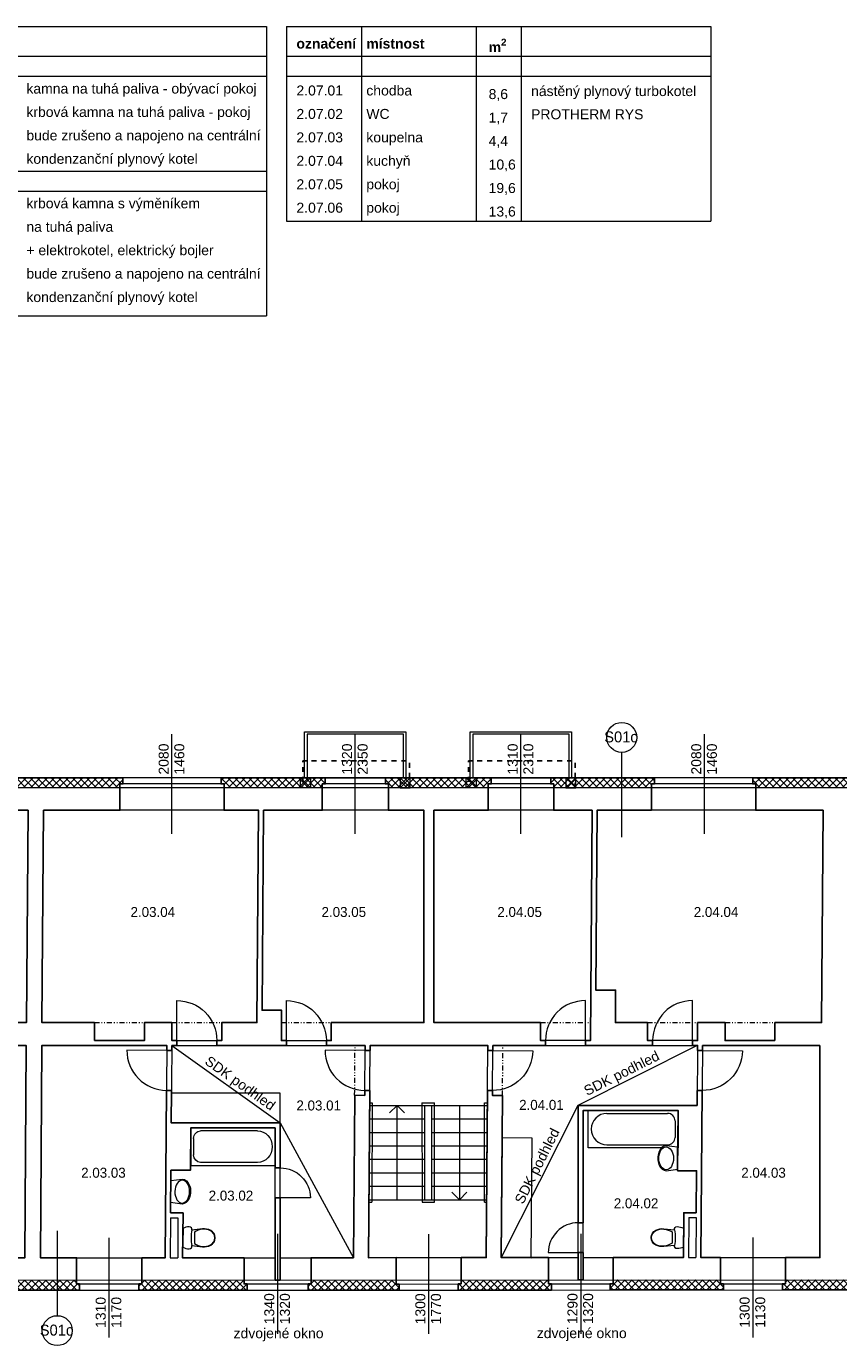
# Model space of a CAD drawing. Extents: x 13316 to 97696, y -105219 to -74221.
# Tile 2 of 3: x 38007 to 54276, y -100655 to -74221. Entities that reach past the tile are written whole.
import ezdxf

# ---------------------------------------------------------------- set-up
doc = ezdxf.new("R2010")
doc.units = 0
doc.header["$MEASUREMENT"] = 0
for name, pattern in [('Wipeout_Contour', [1000, 0, -1000]), ('Čerchovaná se dvěma tečkami S', [250, 100, -40, 15, -40, 15, -40]), ('čárkovaná S', [200, 100, -100])]:
    doc.linetypes.add(name, pattern=pattern)
for name, color, linetype, lineweight in [('2D BOD_Číslo_pera__1', 7, 'Continuous', 15), ('2D VÝPLNĚ_Číslo_pera__4', 91, 'Continuous', 13), ('2D ČÁRY_Číslo_pera__1', 7, 'Continuous', 15), ('2D ČÁRY_Číslo_pera__2', 1, 'Continuous', 25), ('2D ČÁRY_Číslo_pera__3', 150, 'Continuous', 13), ('blok I_pohled4_terén_Číslo_pera__4', 91, 'Continuous', 13), ('komín_Číslo_pera__1', 7, 'Continuous', 15), ('NÁBYTEK A ZAŘÍZENÍ_Číslo_pera__3', 150, 'Continuous', 13), ('POZNÁMKY.TEXT_Číslo_pera__4', 91, 'Continuous', 13), ('zdi_Číslo_pera__1', 7, 'Continuous', 15)]:
    doc.layers.add(name, color=color, linetype=linetype, lineweight=lineweight)
for name, color, linetype in [('2D ČÁRY', 7, 'Continuous'), ('NÁBYTEK A ZAŘÍZENÍ', 7, 'Continuous'), ('vodorovné konstrukce', 7, 'Continuous')]:
    doc.layers.add(name, color=color, linetype=linetype)
doc.layers.add('vodorovné konstrukce_Číslo_pera__241', color=9, linetype='Continuous', lineweight=13, true_color=0x808080)
doc.styles.add('GENERATED_STYLE_1', font='arial.ttf')
doc.styles.add('GENERATED_STYLE_3', font='txt')
pattern_1 = [(45, (0, 0), (-70.71068, 70.71068), []), (135, (0, 0), (70.71068, 70.71068), [])]

# ---------------------------------------------------------------- blocks, each defined once
blk = doc.blocks.new('WC s nádržkou 1 11_2')
at = {"linetype": 'Wipeout_Contour', "ltscale": 15629.429493}
blk.add_wipeout([(31, 650), (18, 619), (8, 587), (2, 554), (0, 520), (5, 498), (20, 479), (40, 469), (64, 469), (41, 257), (39, 215), (44, 173), (54, 132), (70, 92), (97, 54), (132, 25), (174, 6), (220, 0), (266, 6), (308, 25), (343, 54), (370, 92), (386, 132), (396, 173), (401, 215), (399, 257), (376, 469), (400, 469), (420, 479), (435, 498), (440, 520), (438, 554), (432, 587), (422, 619), (409, 650)], dxfattribs=at).dxf.layer = 'NÁBYTEK A ZAŘÍZENÍ'
at = {"layer": 'NÁBYTEK A ZAŘÍZENÍ_Číslo_pera__3', "linetype": 'Continuous'}
for p, q in [((2, 554), (0, 520)), ((8, 587), (2, 554)), ((18, 619), (8, 587)), ((31, 650), (18, 619)), ((409, 650), (31, 650)), ((422, 619), (409, 650)), ((432, 587), (422, 619)), ((438, 554), (432, 587)), ((440, 520), (438, 554)), ((0, 520), (5, 498)), ((5, 498), (20, 479)), ((20, 479), (40, 469)), ((40, 469), (64, 469)), ((64, 469), (41, 257)), ((56, 299), (49, 256)), ((68, 341), (56, 299)), ((86, 381), (68, 341)), ((107, 419), (86, 381)), ((333, 419), (107, 419)), ((354, 381), (333, 419)), ((372, 341), (354, 381)), ((384, 299), (372, 341)), ((399, 257), (376, 469)), ((376, 469), (400, 469)), ((391, 256), (384, 299)), ((400, 469), (420, 479)), ((420, 479), (435, 498)), ((435, 498), (440, 520)), ((41, 257), (39, 215)), ((39, 215), (44, 173)), ((44, 173), (54, 132)), ((49, 256), (47, 215)), ((47, 215), (52, 174)), ((52, 174), (62, 134)), ((54, 132), (70, 92)), ((62, 134), (78, 96)), ((70, 92), (97, 54)), ((78, 96), (102, 60)), ((97, 54), (132, 25)), ((102, 60), (136, 32)), ((132, 25), (174, 6)), ((136, 32), (176, 14)), ((174, 6), (220, 0)), ((176, 14), (220, 8)), ((220, 8), (264, 14)), ((220, 0), (266, 6)), ((264, 14), (304, 32)), ((266, 6), (308, 25)), ((304, 32), (338, 60)), ((308, 25), (343, 54)), ((338, 60), (362, 96)), ((343, 54), (370, 92)), ((362, 96), (378, 134)), ((370, 92), (386, 132)), ((378, 134), (388, 174)), ((386, 132), (396, 173)), ((388, 174), (393, 215)), ((393, 215), (391, 256)), ((396, 173), (401, 215)), ((401, 215), (399, 257))]:
    blk.add_line(p, q, dxfattribs=at)
blk.add_ellipse((220, -298), major_axis=(785, 0), ratio=0.9963, start_param=1.370375, end_param=1.771221, dxfattribs=at)
blk = doc.blocks.new('Vana 01 11_2')
at = {"layer": 'NÁBYTEK A ZAŘÍZENÍ_Číslo_pera__3', "linetype": 'Continuous'}
for p, q in [((0, 0), (0, 751)), ((0, 751), (1800, 751)), ((60, 210), (60, 540)), ((1425, 691), (210, 691)), ((1800, 751), (1800, 0)), ((0, 0), (1800, 0)), ((1425, 60), (210, 60))]:
    blk.add_line(p, q, dxfattribs=at)
for centre, major_axis, start_param, end_param in [((210, 540), (0, 150), 0, 1.570796), ((1425, 375), (0, 315), 3.141593, 6.283185), ((210, 210), (0, 150), 1.570796, 3.141593)]:
    blk.add_ellipse(centre, major_axis=major_axis, ratio=0.99918, start_param=start_param, end_param=end_param, dxfattribs=at)
blk = doc.blocks.new('Umyvadlo oválné 11_2')
at = {"linetype": 'Wipeout_Contour', "ltscale": 6090.690526}
blk.add_wipeout([(0, 169), (2, 146), (9, 124), (19, 104), (43, 74), (73, 49), (129, 22), (188, 6), (250, 0), (312, 6), (371, 22), (427, 49), (457, 74), (481, 104), (491, 124), (498, 146), (500, 169), (469, 400), (31, 400), (-1, 169)], dxfattribs=at).dxf.layer = 'NÁBYTEK A ZAŘÍZENÍ'
at = {"layer": 'NÁBYTEK A ZAŘÍZENÍ_Číslo_pera__3', "linetype": 'Continuous'}
for p, q in [((31, 400), (-1, 169)), ((32, 400), (31, 400)), ((469, 400), (31, 400)), ((469, 400), (468, 400)), ((500, 169), (469, 400))]:
    blk.add_line(p, q, dxfattribs=at)
blk.add_ellipse((250, 169), major_axis=(-229, 0), ratio=0.643386, dxfattribs=at)
blk.add_ellipse((249, 169), major_axis=(-250, 0), ratio=0.674026, start_param=0, end_param=3.141593, dxfattribs=at)
blk = doc.blocks.new('WC s nádržkou 1 11')
at = {"linetype": 'Wipeout_Contour', "ltscale": 15629.429493}
blk.add_wipeout([(31, 650), (18, 619), (8, 587), (2, 554), (0, 520), (5, 498), (20, 479), (40, 469), (64, 469), (41, 257), (39, 215), (44, 173), (54, 132), (70, 92), (97, 54), (132, 25), (174, 6), (220, 0), (266, 6), (308, 25), (343, 54), (370, 92), (386, 132), (396, 173), (401, 215), (399, 257), (376, 469), (400, 469), (420, 479), (435, 498), (440, 520), (438, 554), (432, 587), (422, 619), (409, 650)], dxfattribs=at).dxf.layer = 'NÁBYTEK A ZAŘÍZENÍ'
at = {"layer": 'NÁBYTEK A ZAŘÍZENÍ_Číslo_pera__3', "linetype": 'Continuous'}
for p, q in [((2, 554), (0, 520)), ((8, 587), (2, 554)), ((18, 619), (8, 587)), ((31, 650), (18, 619)), ((409, 650), (31, 650)), ((422, 619), (409, 650)), ((432, 587), (422, 619)), ((438, 554), (432, 587)), ((440, 520), (438, 554)), ((0, 520), (5, 498)), ((5, 498), (20, 479)), ((20, 479), (40, 469)), ((40, 469), (64, 469)), ((64, 469), (41, 257)), ((56, 299), (49, 256)), ((68, 341), (56, 299)), ((86, 381), (68, 341)), ((107, 419), (86, 381)), ((333, 419), (107, 419)), ((354, 381), (333, 419)), ((372, 341), (354, 381)), ((384, 299), (372, 341)), ((399, 257), (376, 469)), ((376, 469), (400, 469)), ((391, 256), (384, 299)), ((400, 469), (420, 479)), ((420, 479), (435, 498)), ((435, 498), (440, 520)), ((41, 257), (39, 215)), ((39, 215), (44, 173)), ((44, 173), (54, 132)), ((49, 256), (47, 215)), ((47, 215), (52, 174)), ((52, 174), (62, 134)), ((54, 132), (70, 92)), ((62, 134), (78, 96)), ((70, 92), (97, 54)), ((78, 96), (102, 60)), ((97, 54), (132, 25)), ((102, 60), (136, 32)), ((132, 25), (174, 6)), ((136, 32), (176, 14)), ((174, 6), (220, 0)), ((176, 14), (220, 8)), ((220, 8), (264, 14)), ((220, 0), (266, 6)), ((264, 14), (304, 32)), ((266, 6), (308, 25)), ((304, 32), (338, 60)), ((308, 25), (343, 54)), ((338, 60), (362, 96)), ((343, 54), (370, 92)), ((362, 96), (378, 134)), ((370, 92), (386, 132)), ((378, 134), (388, 174)), ((386, 132), (396, 173)), ((388, 174), (393, 215)), ((393, 215), (391, 256)), ((396, 173), (401, 215)), ((401, 215), (399, 257))]:
    blk.add_line(p, q, dxfattribs=at)
blk.add_ellipse((220, -298), major_axis=(785, 0), ratio=0.9963, start_param=1.370375, end_param=1.771221, dxfattribs=at)
blk = doc.blocks.new('Vana 01 11_3')
at = {"layer": 'NÁBYTEK A ZAŘÍZENÍ_Číslo_pera__3', "linetype": 'Continuous'}
for p, q in [((0, 0), (0, 751)), ((0, 751), (1688, 751)), ((56, 210), (56, 541)), ((1336, 691), (197, 691)), ((1688, 751), (1688, 0)), ((0, 0), (1688, 0)), ((1336, 60), (197, 60))]:
    blk.add_line(p, q, dxfattribs=at)
for centre, major_axis, start_param, end_param in [((197, 541), (0, 150), 0, 1.570796), ((1336, 375), (0, 315), 3.141593, 6.283185), ((197, 210), (0, 150), 1.570796, 3.141593)]:
    blk.add_ellipse(centre, major_axis=major_axis, ratio=0.936558, start_param=start_param, end_param=end_param, dxfattribs=at)
blk = doc.blocks.new('Umyvadlo oválné 11')
at = {"linetype": 'Wipeout_Contour', "ltscale": 6090.690526}
blk.add_wipeout([(0, 169), (2, 146), (9, 124), (19, 104), (43, 74), (73, 49), (129, 22), (188, 6), (250, 0), (312, 6), (371, 22), (427, 49), (457, 74), (481, 104), (491, 124), (498, 146), (500, 169), (469, 400), (31, 400), (-1, 169)], dxfattribs=at).dxf.layer = 'NÁBYTEK A ZAŘÍZENÍ'
at = {"layer": 'NÁBYTEK A ZAŘÍZENÍ_Číslo_pera__3', "linetype": 'Continuous'}
for p, q in [((31, 400), (-1, 169)), ((32, 400), (31, 400)), ((469, 400), (31, 400)), ((469, 400), (468, 400)), ((500, 169), (469, 400))]:
    blk.add_line(p, q, dxfattribs=at)
blk.add_ellipse((250, 169), major_axis=(-229, 0), ratio=0.643386, dxfattribs=at)
blk.add_ellipse((249, 169), major_axis=(-250, 0), ratio=0.674026, start_param=0, end_param=3.141593, dxfattribs=at)
blk = doc.blocks.new('LINE_9329', base_point=(45432, -97732))
at = {"layer": '2D ČÁRY_Číslo_pera__3', "linetype": 'Continuous'}
for p, q in [((45432, -95842), (45282, -95992)), ((45432, -97732), (45432, -95842)), ((45432, -95842), (45582, -95992))]:
    blk.add_line(p, q, dxfattribs=at)
blk = doc.blocks.new('LINE_9330', base_point=(46682, -95842))
at = {"layer": '2D ČÁRY_Číslo_pera__3', "linetype": 'Continuous'}
for p, q in [((46682, -95842), (46682, -97732)), ((46682, -97732), (46532, -97582)), ((46682, -97732), (46832, -97582))]:
    blk.add_line(p, q, dxfattribs=at)
blk = doc.blocks.new('LINE_9811', base_point=(38626, -98355))
at = {"layer": 'vodorovné konstrukce_Číslo_pera__241', "linetype": 'Continuous'}
blk.add_line((38626, -98355), (38626, -100055), dxfattribs=at)
blk.add_circle((38626, -100355), 300, dxfattribs=at)
blk = doc.blocks.new('LINE_9818', base_point=(49932, -90468))
at = {"layer": 'vodorovné konstrukce_Číslo_pera__241', "linetype": 'Continuous'}
blk.add_line((49932, -90468), (49932, -88768), dxfattribs=at)
blk.add_circle((49932, -88468), 300, dxfattribs=at)

msp = doc.modelspace()

# ---------------------------------------------------------------- hatches: boundary and pattern name
at = {"layer": '2D VÝPLNĚ_Číslo_pera__4', "linetype": 'Continuous'}
h = msp.add_hatch(dxfattribs=at)
h.set_pattern_fill('TEPELNA_IZOLACE_EPS', color=8, style=0, pattern_type=2)
h.set_pattern_definition(pattern_1)
h.paths.add_polyline_path([(36535, -89476), (39880, -89476), (39880, -89400), (39940, -89400), (39940, -89276), (36475, -89276), (36475, -89400), (36535, -89400)], flags=0)
h = msp.add_hatch(dxfattribs=at)
h.set_pattern_fill('TEPELNA_IZOLACE_EPS', color=8, style=0, pattern_type=2)
h.set_pattern_definition(pattern_1)
h.paths.add_polyline_path([(41966, -89476), (43933, -89476), (43933, -89400), (43993, -89400), (43993, -89276), (41906, -89276), (41906, -89400), (41966, -89400)], flags=0)
h = msp.add_hatch(dxfattribs=at)
h.set_pattern_fill('TEPELNA_IZOLACE_EPS', color=8, style=0, pattern_type=2)
h.set_pattern_definition(pattern_1)
h.paths.add_polyline_path([(45197, -89276), (45197, -89400), (45257, -89400), (45257, -89476), (47257, -89476), (47257, -89400), (47317, -89400), (47317, -89276)], flags=0)
h = msp.add_hatch(dxfattribs=at)
h.set_pattern_fill('TEPELNA_IZOLACE_EPS', color=8, style=0, pattern_type=2)
h.set_pattern_definition(pattern_1)
h.paths.add_polyline_path([(48570, -89476), (50527, -89476), (50527, -89400), (50587, -89400), (50587, -89276), (48510, -89276), (48510, -89400), (48570, -89400)], flags=0)
h = msp.add_hatch(dxfattribs=at)
h.set_pattern_fill('TEPELNA_IZOLACE_EPS', color=8, style=0, pattern_type=2)
h.set_pattern_definition(pattern_1)
h.paths.add_polyline_path([(52616, -89476), (54273, -89476), (54274, -89276), (52556, -89276), (52556, -89400), (52616, -89400)], flags=0)
h = msp.add_hatch(dxfattribs=at)
h.set_pattern_fill('TEPELNA_IZOLACE_EPS', color=8, style=0, pattern_type=2)
h.set_pattern_definition(pattern_1)
h.paths.add_polyline_path([(54273, -89476), (56414, -89476), (56414, -89400), (56474, -89400), (56474, -89276), (54274, -89276)], flags=0)
h = msp.add_hatch(dxfattribs=at)
h.set_pattern_fill('TEPELNA_IZOLACE_EPS', color=8, style=0, pattern_type=2)
h.set_pattern_definition(pattern_1)
h.paths.add_polyline_path([(39011, -99343), (37261, -99343), (37261, -99419), (37201, -99419), (37201, -99543), (39071, -99543), (39071, -99419), (39011, -99419)], flags=0)
h = msp.add_hatch(dxfattribs=at)
h.set_pattern_fill('TEPELNA_IZOLACE_EPS', color=8, style=0, pattern_type=2)
h.set_pattern_definition(pattern_1)
h.paths.add_polyline_path([(40262, -99543), (42428, -99543), (42428, -99419), (42368, -99419), (42368, -99343), (40322, -99343), (40322, -99419), (40262, -99419)], flags=0)
h = msp.add_hatch(dxfattribs=at)
h.set_pattern_fill('TEPELNA_IZOLACE_EPS', color=8, style=0, pattern_type=2)
h.set_pattern_definition(pattern_1)
h.paths.add_polyline_path([(45414, -99341), (43708, -99342), (43708, -99418), (43648, -99418), (43648, -99542), (45474, -99541), (45474, -99424), (45414, -99424)], flags=0)
h = msp.add_hatch(dxfattribs=at)
h.set_pattern_fill('TEPELNA_IZOLACE_EPS', color=8, style=0, pattern_type=2)
h.set_pattern_definition(pattern_1)
h.paths.add_polyline_path([(48466, -99341), (46713, -99341), (46713, -99417), (46653, -99417), (46653, -99541), (48526, -99541), (48526, -99417), (48466, -99417)], flags=0)
h = msp.add_hatch(dxfattribs=at)
h.set_pattern_fill('TEPELNA_IZOLACE_EPS', color=8, style=0, pattern_type=2)
h.set_pattern_definition(pattern_1)
h.paths.add_polyline_path([(51908, -99340), (49757, -99340), (49757, -99416), (49697, -99416), (49697, -99540), (51968, -99540), (51968, -99416), (51908, -99416)], flags=0)
h = msp.add_hatch(dxfattribs=at)
h.set_pattern_fill('TEPELNA_IZOLACE_EPS', color=8, style=0, pattern_type=2)
h.set_pattern_definition(pattern_1)
h.paths.add_polyline_path([(53152, -99540), (54199, -99539), (54201, -99339), (53212, -99340), (53212, -99416), (53152, -99416)], flags=0)
h = msp.add_hatch(dxfattribs=at)
h.set_pattern_fill('TEPELNA_IZOLACE_EPS', color=8, style=0, pattern_type=2)
h.set_pattern_definition(pattern_1)
h.paths.add_polyline_path([(54199, -99539), (54988, -99539), (54988, -99415), (54928, -99415), (54928, -99339), (54201, -99339)], flags=0)

# ---------------------------------------------------------------- linework, layer by layer
at = {"layer": '2D BOD_Číslo_pera__1', "color": 8, "linetype": 'Continuous', "flags": 128}
for points in [[(45610, -89276), (43580, -89276), (43580, -88356), (45610, -88356)], [(45560, -89276), (45560, -88406), (43630, -88406), (43630, -89276)], [(48928, -89276), (46898, -89276), (46898, -88356), (48928, -88356)], [(48878, -89276), (48878, -88406), (46948, -88406), (46948, -89276)], [(43695, -89476), (43495, -89476), (43495, -89276), (43695, -89276)], [(45495, -89476), (45695, -89476), (45695, -89276), (45495, -89276)], [(47013, -89476), (46813, -89476), (46813, -89276), (47013, -89276)], [(48813, -89476), (49013, -89476), (49013, -89276), (48813, -89276)]]:
    msp.add_lwpolyline(points, close=True, dxfattribs=at)
at = {"layer": '2D ČÁRY_Číslo_pera__1', "color": 8, "linetype": 'Continuous'}
for p, q in [((39940, -89400), (39940, -89276)), ((41906, -89400), (41906, -89276)), ((43495, -89476), (43695, -89276)), ((43495, -89276), (43695, -89476)), ((43993, -89400), (43993, -89276)), ((45197, -89400), (45197, -89276)), ((45695, -89476), (45495, -89276)), ((45695, -89276), (45495, -89476)), ((46813, -89476), (47013, -89276)), ((46813, -89276), (47013, -89476)), ((47317, -89400), (47317, -89276)), ((48510, -89400), (48510, -89276)), ((49013, -89476), (48813, -89276)), ((49013, -89276), (48813, -89476)), ((50587, -89400), (50587, -89276)), ((52556, -89400), (52556, -89276)), ((39880, -89400), (39880, -89926)), ((41966, -89400), (41966, -89926)), ((43933, -89400), (43933, -89926)), ((45257, -89400), (45257, -89926)), ((47257, -89400), (47257, -89926)), ((48570, -89400), (48570, -89926)), ((50527, -89400), (50527, -89926)), ((52616, -89400), (52616, -89926)), ((38009, -94182), (38040, -89926)), ((38319, -94182), (38350, -89926)), ((45970, -94182), (45970, -89926)), ((46170, -94182), (46170, -89926)), ((53965, -89926), (53934, -94182)), ((37081, -94182), (38009, -94182)), ((38319, -94182), (39371, -94182)), ((40371, -94182), (40921, -94182)), ((41921, -94182), (42625, -94182)), ((44115, -94182), (45970, -94182)), ((46170, -94182), (48305, -94182)), ((49805, -94182), (50451, -94182)), ((51451, -94182), (52001, -94182)), ((53001, -94182), (53934, -94182)), ((38288, -98894), (38315, -94642)), ((38315, -94642), (40821, -94642)), ((40921, -94642), (44790, -94642)), ((44859, -98893), (44890, -94642)), ((44890, -94642), (47250, -94642)), ((47219, -98892), (47250, -94642)), ((47350, -94642), (51451, -94642)), ((51551, -94642), (53900, -94642)), ((53900, -98890), (53900, -94642)), ((44559, -98893), (44583, -95639)), ((47519, -98892), (47544, -95644)), ((44882, -95842), (47242, -95842)), ((45978, -95842), (45982, -97732)), ((46130, -97732), (46130, -95842)), ((49061, -95842), (51442, -95842)), ((49061, -99340), (49061, -95842)), ((49161, -95942), (51061, -95942)), ((49161, -97992), (49161, -95942)), ((40908, -96194), (43088, -96194)), ((43088, -99342), (43088, -96194)), ((44880, -96112), (45978, -96112)), ((46130, -96112), (47240, -96112)), ((41298, -96294), (42988, -96294)), ((42988, -97993), (42988, -96294)), ((43088, -96294), (43088, -96294)), ((44878, -96382), (45979, -96382)), ((46130, -96382), (47238, -96382)), ((44876, -96652), (45980, -96652)), ((46130, -96652), (47236, -96652)), ((44874, -96922), (45980, -96922)), ((46130, -96922), (47234, -96922)), ((44872, -97192), (45981, -97192)), ((46130, -97192), (47232, -97192)), ((44870, -97462), (45982, -97462)), ((46130, -97462), (47230, -97462)), ((44868, -97732), (47228, -97732)), ((42988, -99342), (42988, -98093)), ((49161, -99340), (49161, -98092)), ((39011, -99419), (39011, -98894)), ((40322, -99419), (40322, -98894)), ((42368, -99419), (42368, -98894)), ((43708, -99418), (43708, -98893)), ((46713, -99341), (46713, -98892)), ((48466, -99417), (48466, -98892)), ((49757, -99416), (49757, -98891)), ((51908, -99416), (51908, -98891)), ((53212, -99416), (53212, -98891)), ((39071, -99419), (39071, -99543)), ((40262, -99419), (40262, -99543)), ((42428, -99419), (42428, -99543)), ((43095, -99418), (43095, -99418)), ((43648, -99418), (43648, -99542)), ((45414, -99424), (46713, -99417)), ((45474, -99541), (46653, -99541)), ((48526, -99417), (48526, -99541)), ((49697, -99416), (49697, -99540)), ((51968, -99416), (51968, -99540)), ((53152, -99416), (53152, -99540))]:
    msp.add_line(p, q, dxfattribs=at)
at = {"layer": '2D ČÁRY_Číslo_pera__1', "color": 8, "linetype": 'Čerchovaná se dvěma tečkami S'}
for p, q in [((39371, -94182), (40371, -94182)), ((40921, -94182), (41921, -94182)), ((43115, -94182), (44115, -94182)), ((48305, -94182), (49305, -94182)), ((50451, -94182), (51451, -94182)), ((52001, -94182), (53001, -94182)), ((44582, -95639), (44590, -94641)), ((47544, -95644), (47552, -94646))]:
    msp.add_line(p, q, dxfattribs=at)
at = {"layer": '2D ČÁRY_Číslo_pera__1', "color": 8, "linetype": 'Continuous', "flags": 128}
for points in [[(39371, -94182), (39371, -94542), (40371, -94542), (40371, -94182)], [(40921, -94182), (40921, -94542), (41921, -94542), (41921, -94182)], [(43115, -94182), (43115, -94542), (44115, -94542), (44115, -94182)], [(49305, -94182), (49305, -94542), (48305, -94542), (48305, -94182)], [(51451, -94182), (51451, -94542), (50451, -94542), (50451, -94182)], [(53001, -94182), (53001, -94542), (52001, -94542), (52001, -94182)], [(44582, -95639), (44783, -95641), (44790, -94641)], [(47544, -95644), (47343, -95642), (47350, -94642)]]:
    msp.add_lwpolyline(points, dxfattribs=at)
at = {"layer": '2D ČÁRY_Číslo_pera__2', "color": 8, "linetype": 'čárkovaná S', "flags": 128}
for points in [[(45681, -89476), (45681, -88937), (43544, -88937), (43544, -89476)], [(48999, -89476), (49000, -88937), (46863, -88937), (46862, -89476)]]:
    msp.add_lwpolyline(points, dxfattribs=at)
at = {"layer": '2D ČÁRY_Číslo_pera__2', "color": 8, "linetype": 'Continuous', "flags": 128}
for points in [[(39371, -94542), (39371, -94182), (38319, -94182), (38350, -89926), (39880, -89926), (39880, -89400), (39940, -89400), (39940, -89276), (36475, -89276), (36475, -89400), (36535, -89400), (36535, -89926), (38040, -89926), (38009, -94182), (37081, -94182), (37081, -94542)], [(54500, -95842), (54500, -94642), (55075, -94642), (55075, -94282), (57574, -94282), (57574, -94642), (58455, -94642), (58455, -94542), (58355, -94542), (58355, -94182), (54534, -94182), (54565, -89926), (56414, -89926), (56414, -89400), (56474, -89400), (56474, -89276), (52556, -89276), (52556, -89400), (52616, -89400), (52616, -89926), (53965, -89926), (53934, -94182), (53001, -94182), (53001, -94542)], [(39371, -94641), (40821, -94642), (40820, -94742), (40920, -94743), (40921, -94642), (41021, -94642), (41021, -94542), (40921, -94542), (40921, -94182), (40371, -94182), (40371, -94542), (39371, -94542)], [(53001, -94542), (52001, -94542), (52001, -94182), (51451, -94182), (51451, -94542), (51351, -94542), (51351, -94642), (51451, -94641), (51451, -94741), (51551, -94742), (51551, -94642), (53900, -94642)], [(37081, -94641), (37081, -94642), (38005, -94642), (37978, -98894), (37260, -98894), (37261, -99419), (37201, -99419), (37201, -99543), (39071, -99543), (39071, -99419), (39011, -99419), (39011, -98894), (38288, -98894), (38315, -94642), (39371, -94642), (39371, -94641)], [(53900, -94642), (53900, -98890), (53212, -98891), (53212, -99416), (53152, -99416), (53152, -99540), (54988, -99539), (54988, -99415), (54928, -99415), (54928, -98890), (54500, -98890), (54500, -95942)]]:
    msp.add_lwpolyline(points, dxfattribs=at)
for points in [[(41906, -89276), (43993, -89276), (43993, -89400), (43933, -89400), (43933, -89926), (42759, -89926), (42727, -93936), (43117, -93936), (43115, -94542), (43215, -94542), (43215, -94642), (41821, -94642), (41821, -94542), (41921, -94542), (41921, -94182), (42625, -94182), (42659, -89926), (41966, -89926), (41966, -89400), (41906, -89400)], [(45197, -89276), (47317, -89276), (47317, -89400), (47257, -89400), (47257, -89926), (46170, -89926), (46170, -94182), (48305, -94182), (48305, -94542), (48405, -94542), (48405, -94642), (47350, -94642), (47350, -94742), (47250, -94742), (47250, -94642), (44890, -94642), (44890, -94742), (44790, -94741), (44790, -94642), (44015, -94642), (44015, -94542), (44115, -94542), (44115, -94182), (45970, -94182), (45970, -89926), (45257, -89926), (45257, -89400), (45197, -89400)], [(48510, -89276), (50587, -89276), (50587, -89400), (50527, -89400), (50527, -89926), (49439, -89926), (49410, -93530), (49810, -93530), (49805, -94182), (50451, -94182), (50451, -94542), (50551, -94542), (50551, -94642), (49205, -94642), (49205, -94542), (49305, -94542), (49339, -89926), (48570, -89926), (48570, -89400), (48510, -89400)], [(44784, -95541), (44783, -95641), (44583, -95639), (44559, -98893), (43708, -98893), (43708, -99418), (43648, -99418), (43648, -99542), (44599, -99542), (45474, -99541), (45474, -99424), (45414, -99424), (45414, -98892), (44859, -98893), (44884, -95542)], [(47244, -95542), (47219, -98892), (46713, -98892), (46713, -99417), (46653, -99417), (46653, -99541), (47535, -99541), (48526, -99541), (48526, -99417), (48466, -99417), (48466, -98892), (47519, -98892), (47544, -95644), (47343, -95642), (47344, -95542)], [(42988, -97694), (42988, -99342), (43088, -99342), (43088, -97694)], [(49161, -98792), (49061, -98792), (49061, -99340), (49161, -99340)]]:
    msp.add_lwpolyline(points, close=True, dxfattribs=at)
at = {"layer": '2D ČÁRY_Číslo_pera__3', "color": 8, "linetype": 'Continuous'}
for p, q in [((40921, -94642), (43088, -96194)), ((51442, -94642), (49051, -95842)), ((44882, -95792), (44932, -95792)), ((44932, -95792), (44928, -97782)), ((45928, -95792), (45932, -97782)), ((45928, -95792), (46180, -95792)), ((46180, -97782), (46180, -95792)), ((47184, -97782), (47184, -95792)), ((47184, -95792), (47234, -95792)), ((49051, -95842), (47519, -98892)), ((43088, -96194), (44559, -98893)), ((44878, -97782), (44928, -97782)), ((45932, -97782), (46180, -97782)), ((47184, -97782), (47234, -97782))]:
    msp.add_line(p, q, dxfattribs=at)
at = {"layer": '2D ČÁRY_Číslo_pera__3', "color": 8, "linetype": 'Continuous', "flags": 128}
for points in [[(41021, -94642), (41021, -94542), (41021, -93742, -0.414214), (41821, -94542), (41821, -94642)], [(43215, -94642), (43215, -94542), (43215, -93742, -0.414214), (44015, -94542), (44015, -94642)], [(49205, -94642), (49205, -94542), (49205, -93742, 0.414214), (48405, -94542), (48405, -94642)], [(51351, -94642), (51351, -94542), (51351, -93742, 0.414214), (50551, -94542), (50551, -94642)], [(40920, -94743), (40820, -94742), (40020, -94735, 0.414214), (40814, -95542), (40914, -95543)], [(44890, -94742), (44790, -94741), (43990, -94735, 0.414214), (44784, -95541), (44884, -95542)], [(47250, -94742), (47350, -94742), (48150, -94748, -0.414214), (47344, -95542), (47244, -95542)], [(51451, -94741), (51551, -94742), (52350, -94749, -0.414214), (51544, -95542), (51444, -95541)], [(42995, -97094), (43095, -97094, -0.414214), (43695, -97694), (43095, -97694), (42995, -97694)], [(49161, -98192), (49061, -98192, 0.414214), (48461, -98792), (49061, -98792), (49161, -98792)]]:
    msp.add_lwpolyline(points, format="xyb", dxfattribs=at)
for points in [[(40908, -96194), (43088, -96194), (43088, -95594), (40908, -95594)], [(47537, -96492), (47519, -98892), (48119, -98896), (48137, -96496)]]:
    msp.add_lwpolyline(points, close=True, dxfattribs=at)
at = {"layer": 'blok I_pohled4_terén_Číslo_pera__4', "color": 8, "linetype": 'Continuous'}
for p, q in [((40923, -90400), (40923, -88400)), ((44595, -90400), (44595, -88400)), ((47913, -90400), (47913, -88400)), ((51591, -90400), (51591, -88400)), ((39661, -98492), (39661, -100492)), ((43038, -98418), (43038, -100418)), ((46063, -98421), (46063, -100421)), ((49111, -98416), (49111, -100416)), ((52560, -98489), (52560, -100489))]:
    msp.add_line(p, q, dxfattribs=at)
at = {"layer": 'komín_Číslo_pera__1', "color": 8, "linetype": 'Continuous'}
for p, q in [((33116, -74221), (42816, -74221)), ((42816, -74221), (42816, -80021)), ((43216, -74221), (51716, -74221)), ((43216, -74221), (43216, -78121)), ((44716, -74221), (44716, -78121)), ((47016, -74221), (47016, -78121)), ((47916, -74221), (47916, -78121)), ((51716, -74221), (51716, -78121)), ((33116, -74821), (42816, -74821)), ((43216, -74821), (51716, -74821)), ((33116, -75221), (42816, -75221)), ((43216, -75221), (51716, -75221)), ((33116, -77121), (42816, -77121)), ((33116, -77521), (42816, -77521)), ((43216, -78121), (51716, -78121)), ((33116, -80021), (42816, -80021)), ((42659, -89926), (42625, -94182)), ((42759, -89926), (42727, -93936)), ((49339, -89926), (49305, -94182)), ((49439, -89926), (49410, -93530)), ((49410, -93530), (49810, -93530)), ((49810, -93530), (49805, -94182)), ((43117, -93936), (42727, -93936)), ((43117, -93936), (43115, -94182)), ((40921, -94642), (40908, -96194)), ((51451, -94641), (51442, -95842)), ((51551, -94642), (51517, -98891)), ((41298, -96294), (41291, -97142)), ((40901, -97142), (41291, -97142)), ((51431, -97150), (51424, -97991)), ((40893, -98093), (40887, -98894)), ((51423, -98091), (51417, -98891))]:
    msp.add_line(p, q, dxfattribs=at)
at = {"layer": 'zdi_Číslo_pera__1', "color": 8, "linetype": 'Continuous'}
for p, q in [((60623, -89276), (21774, -89276)), ((60423, -89476), (21972, -89476)), ((41966, -89400), (39880, -89400)), ((45257, -89400), (43933, -89400)), ((48570, -89400), (47257, -89400)), ((52616, -89400), (50527, -89400)), ((38040, -89926), (33819, -89926)), ((42659, -89926), (38350, -89926)), ((45970, -89926), (42759, -89926)), ((49339, -89926), (46170, -89926)), ((53965, -89926), (49439, -89926)), ((40894, -97993), (41144, -97993)), ((40893, -98093), (41043, -98093)), ((51273, -98091), (51423, -98091)), ((38288, -98894), (40787, -98894)), ((40887, -98893), (41037, -98893)), ((41137, -98893), (42988, -98893)), ((43088, -98893), (44559, -98893)), ((44859, -98893), (45339, -98892)), ((45414, -98892), (46713, -98892)), ((46795, -98892), (47219, -98892)), ((47519, -98892), (49061, -98892)), ((49161, -98892), (51167, -98891)), ((51267, -98891), (51417, -98891)), ((51517, -98891), (53900, -98890)), ((21892, -99347), (72128, -99335)), ((31652, -99545), (44599, -99542)), ((39011, -99419), (40322, -99419)), ((42368, -99419), (43708, -99418)), ((47535, -99541), (60127, -99538)), ((48466, -99417), (49757, -99416)), ((51908, -99416), (53212, -99416))]:
    msp.add_line(p, q, dxfattribs=at)

# ---------------------------------------------------------------- block references
at = {"layer": '2D ČÁRY', "color": 8, "linetype": 'Continuous'}
for name, p in [('LINE_9329', (45432, -97732)), ('LINE_9330', (46682, -95842))]:
    msp.add_blockref(name, p, dxfattribs=at)
at = {"layer": 'NÁBYTEK A ZAŘÍZENÍ', "color": 8, "linetype": 'Continuous'}
for name, p, rotation in [('Vana 01 11_2', (51061, -95942), 180), ('WC s nádržkou 1 11', (41790, -98715), 90)]:
    msp.add_blockref(name, p, dxfattribs=dict(at, rotation=rotation))
for name, p, xscale, rotation in [('Vana 01 11_3', (41300, -96294), -1, 180), ('Umyvadlo oválné 11', (41299, -97321), -0.9999999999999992, 89.53707804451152), ('WC s nádržkou 1 11_2', (50520, -98711), -1, 270)]:
    msp.add_blockref(name, p, dxfattribs=dict(at, xscale=xscale, rotation=rotation))
at = {"layer": 'vodorovné konstrukce', "color": 8, "linetype": 'Continuous'}
for name, p in [('LINE_9818', (49932, -90468)), ('LINE_9811', (38626, -98355))]:
    msp.add_blockref(name, p, dxfattribs=at)

# ---------------------------------------------------------------- texts
at = {"layer": 'POZNÁMKY.TEXT_Číslo_pera__4', "color": 8, "linetype": 'Continuous', "char_height": 200, "attachment_point": 1}
for s, insert, line_spacing_factor, style in [('\\A1;{\\fArial|b1|i0|c238|p38;označení\\P\\fArial|b0|i0|c238|p38;\\P2.07.01\\P2.07.02\\P2.07.03\\P2.07.04\\P2.07.05\\P2.07.06}', (43416, -74466), 1.409133, 'GENERATED_STYLE_3'), ('\\A1;{\\fArial|b1|i0|c238|p38;místnost\\P\\fArial|b0|i0|c238|p38;\\Pchodba\\PWC\\Pkoupelna\\Pkuchyň\\Ppokoj\\Ppokoj}', (44816, -74466), 1.408838, 'GENERATED_STYLE_3'), ('\\A1;{\\fArial|b1|i0|c238|p38;m\\A1{\\H0.7x;\\S2^  ;}\\P\\fArial|b0|i0|c238|p38;\\P8,6\\P1,7\\P4,4\\P10,6\\P19,6\\P13,6}', (47266, -74467), 1.41151, 'GENERATED_STYLE_3'), ('{kamna na tuhá paliva - obývací pokoj\\Pkrbová kamna na tuhá paliva - pokoj\\Pbude zrušeno a napojeno na centrální\\Pkondenzanční plynový kotel}', (38007, -75367), 1.407249, 'GENERATED_STYLE_1'), ('{nástěný plynový turbokotel\\PPROTHERM RYS}', (48116, -75417), 1.395412, 'GENERATED_STYLE_1'), ('{krbová kamna s výměníkem\\Pna tuhá paliva\\P+ elektrokotel, elektrický bojler\\Pbude zrušeno a napojeno na centrální\\Pkondenzanční plynový kotel}', (38007, -77667), 1.40795, 'GENERATED_STYLE_1')]:
    msp.add_mtext(s, dxfattribs=dict(at, insert=insert, line_spacing_factor=line_spacing_factor, style=style))
at = {"layer": 'POZNÁMKY.TEXT_Číslo_pera__4', "color": 8, "linetype": 'Continuous'}
for s, insert, char_height, attachment_point, style in [('{S01c}', (49581, -88459), 220, 4, 'GENERATED_STYLE_3'), ('{2.03.04}', (40093, -91866), 200, 1, 'GENERATED_STYLE_3'), ('{2.03.05}', (43919, -91866), 200, 1, 'GENERATED_STYLE_3'), ('{2.04.05}', (47441, -91866), 200, 1, 'GENERATED_STYLE_3'), ('{2.04.04}', (51375, -91866), 200, 1, 'GENERATED_STYLE_3'), ('{2.03.01}', (43416, -95743), 200, 1, 'GENERATED_STYLE_3'), ('{2.04.01}', (47877, -95731), 200, 1, 'GENERATED_STYLE_3'), ('{2.03.03}', (39104, -97091), 200, 1, 'GENERATED_STYLE_3'), ('{2.04.03}', (52326, -97091), 200, 1, 'GENERATED_STYLE_3'), ('{2.03.02}', (41658, -97549), 200, 1, 'GENERATED_STYLE_3'), ('{2.04.02}', (49773, -97703), 200, 1, 'GENERATED_STYLE_3'), ('{S01c}', (38275, -100346), 220, 4, 'GENERATED_STYLE_3'), ('{zdvojené okno}', (42157, -100437), 200, 4, 'GENERATED_STYLE_1'), ('{zdvojené okno}', (48230, -100435), 200, 4, 'GENERATED_STYLE_1')]:
    msp.add_mtext(s, dxfattribs=dict(at, insert=insert, char_height=char_height, attachment_point=attachment_point, style=style))
at = {"layer": 'POZNÁMKY.TEXT_Číslo_pera__4', "color": 8, "linetype": 'Continuous', "char_height": 200, "attachment_point": 8, "rotation": 90, "style": 'GENERATED_STYLE_1'}
for s, insert, line_spacing_factor in [('{2080\\P1460}', (41172, -88902), 0.938049), ('{1320\\P2350}', (44844, -88902), 0.938433), ('{1310\\P2310}', (48163, -88902), 0.938433), ('{2080\\P1460}', (51840, -88902), 0.938049), ('{1340\\P1320}', (43287, -99916), 0.938433), ('{1300\\P1770}', (46313, -99918), 0.938049), ('{1290\\P1320}', (49361, -99914), 0.938433), ('{1310\\P1170}', (39910, -99990), 0.938049), ('{1300\\P1130}', (52809, -99987), 0.938433)]:
    msp.add_mtext(s, dxfattribs=dict(at, insert=insert, line_spacing_factor=line_spacing_factor))
at = {"layer": 'POZNÁMKY.TEXT_Číslo_pera__4', "color": 8, "linetype": 'Continuous', "char_height": 200, "attachment_point": 1, "style": 'GENERATED_STYLE_1'}
for insert, rotation in [((41679, -94835), 324.3959), ((49148, -95476), 26.6588), ((47777, -97746), 63.3278)]:
    msp.add_mtext('{SDK podhled}', dxfattribs=dict(at, insert=insert, rotation=rotation))

# ---------------------------------------------------------------- next in the draw order: linework, layer by layer
at = {"layer": '2D ČÁRY_Číslo_pera__2', "color": 8, "linetype": 'Continuous', "flags": 128}
msp.add_lwpolyline([(41144, -97993), (40894, -97993), (40901, -97142), (41291, -97142), (41298, -96294), (42988, -96294), (42988, -97094), (43088, -97094), (43088, -96194), (40908, -96194), (40914, -95543), (40814, -95542), (40787, -98894), (40322, -98894), (40322, -99419), (40262, -99419), (40262, -99543), (42428, -99543), (42428, -99419), (42368, -99419), (42368, -98894), (41137, -98896)], close=True, dxfattribs=at)
at = {"layer": 'komín_Číslo_pera__1', "color": 8, "linetype": 'Continuous'}
for p, q in [((40821, -94642), (40787, -98894)), ((40901, -97142), (40894, -97993)), ((41043, -98093), (41037, -98896)), ((41143, -98093), (41137, -98896)), ((51173, -98091), (51167, -98891)), ((51273, -98091), (51267, -98891))]:
    msp.add_line(p, q, dxfattribs=at)

# ---------------------------------------------------------------- next in the draw order: block references
at = {"layer": 'NÁBYTEK A ZAŘÍZENÍ', "color": 8, "linetype": 'Continuous', "rotation": 270.4629219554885}
msp.add_blockref('Umyvadlo oválné 11_2', (50651, -96653), dxfattribs=at)

# ---------------------------------------------------------------- next in the draw order: linework, layer by layer
at = {"layer": '2D ČÁRY_Číslo_pera__2', "color": 8, "linetype": 'Continuous', "flags": 128}
msp.add_lwpolyline([(51424, -97991), (51174, -97991), (51167, -98891), (49757, -98891), (49757, -99416), (49697, -99416), (49697, -99540), (51968, -99540), (51968, -99416), (51908, -99416), (51908, -98891), (51517, -98891), (51544, -95542), (51444, -95541), (51442, -95842), (49061, -95842), (49061, -98192), (49161, -98192), (49161, -95942), (51061, -95942), (51051, -97150), (51431, -97150), (51424, -97991)], close=True, dxfattribs=at)
at = {"layer": 'komín_Číslo_pera__1', "color": 8, "linetype": 'Continuous'}
for p, q in [((51061, -95942), (51051, -97150)), ((51051, -97150), (51431, -97150))]:
    msp.add_line(p, q, dxfattribs=at)

doc.saveas('drawing.dxf')
